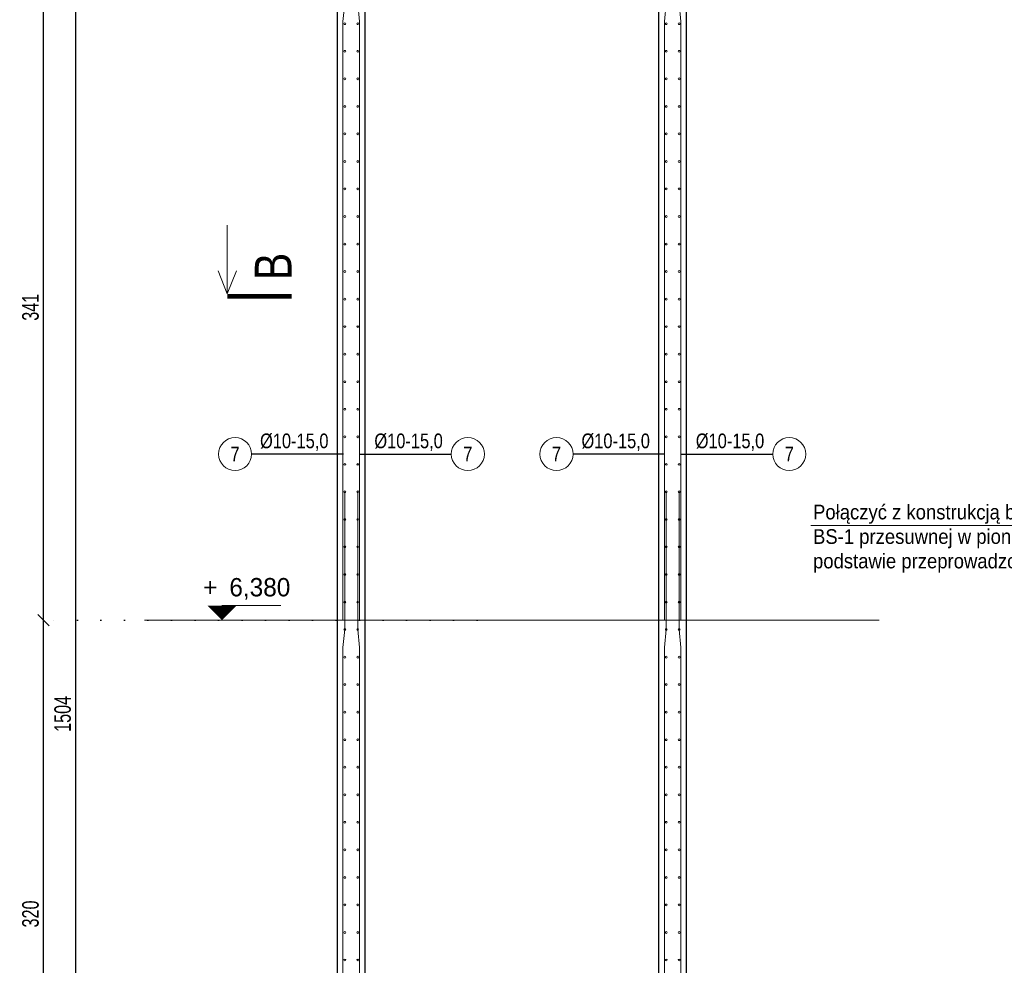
# Model space of a CAD drawing. Header units: millimetres. Extents: x 11149 to 111407, y -107619 to -23630.
# Tile 228 of 245: x 20586 to 21122, y -26016 to -25501. Entities that reach past the tile are written whole.
import ezdxf
from ezdxf.enums import TextEntityAlignment as Align

# ---------------------------------------------------------------- set-up
doc = ezdxf.new("R2010")
doc.units = ezdxf.units.MM
doc.header["$LTSCALE"] = 2
doc.linetypes.add('DOT', pattern=[6.35, 0, -6.35])
doc.layers.get('0').update_dxf_attribs({"plot": 0})
doc.layers.get('Defpoints').update_dxf_attribs({"color": 1})
for name, color, linetype, lineweight in [('e-cad_cienkie', 1, 'Continuous', 9), ('e-cad_kontur', 2, 'Continuous', 25), ('e-cad_opisy', 7, 'Continuous', 9), ('e-cad_prety_przekroj', 4, 'Continuous', 5), ('e-cad_prety_widok', 161, 'Continuous', 5), ('e-cad_wymiary', 4, 'Continuous', 9), ('Opisy', 7, 'Continuous', 13)]:
    doc.layers.add(name, color=color, linetype=linetype, lineweight=lineweight)
doc.styles.add('e-cad_1', font='arial.ttf', dxfattribs={"width": 0.7})
doc.dimstyles.new('e-cad_1_25_[cm]', dxfattribs={"dimscale": 2.5, "dimtxt": 1.8, "dimasz": 1.25, "dimexe": 1.25, "dimexo": 0.625, "dimgap": 0.5, "dimtad": 1, "dimdec": 0, "dimrnd": 1, "dimzin": 1, "dimtxsty": 'e-cad_1', "dimblk": 'OBLIQUE', "dimcen": 2.5, "dimclrd": 256, "dimclre": 252, "dimclrt": 7, "dimadec": 0, "dimazin": 0, "dimtfac": 1, "dimtix": 1, "dimtmove": 2, "dimatfit": 3, "dimldrblk": 'NONE', "dimfxl": 60, "dimfxlon": 1, "dimarcsym": 0})
doc.dimstyles.new('e-cad_1_50_[cm]', dxfattribs={"dimscale": 5, "dimtxt": 1.8, "dimasz": 1.25, "dimexe": 1.25, "dimexo": 0.625, "dimgap": 0.5, "dimtad": 1, "dimdec": 0, "dimrnd": 1, "dimzin": 1, "dimtxsty": 'e-cad_1', "dimblk": 'OBLIQUE', "dimcen": 2.5, "dimclrd": 256, "dimclre": 252, "dimclrt": 7, "dimadec": 0, "dimazin": 0, "dimtfac": 1, "dimtix": 1, "dimtmove": 2, "dimatfit": 3, "dimldrblk": 'NONE', "dimfxl": 60, "dimfxlon": 1, "dimarcsym": 0})

# ---------------------------------------------------------------- blocks, each defined once
blk = doc.blocks.new('e-cad_kota_2')
blk.add_line((0, 1.6), (6.4, 1.6))
blk.add_lwpolyline([(0, 0, 0, 3.2, 0), (0, 1.6, 3.2, 3.2, 0)], format="xyseb")
at = {"style": 'e-cad_1', "width": 0.95}
blk.add_attdef('ZNAK', text='', height=2, dxfattribs=at).set_placement((-0.5, 2.6), align=Align.RIGHT)
blk.add_attdef('RZEDNA', (0.8, 2.6), '', height=2, dxfattribs=at)
blk = doc.blocks.new('_OBLIQUE')
at = {"color": 0, "linetype": 'ByBlock', "lineweight": -2}
blk.add_line((-0.5, -0.5), (0.5, 0.5), dxfattribs=at)
blk = doc.blocks.new('*D1144')
at = {"layer": 'Defpoints', "color": 0}
for p in [(20616.71, -25127.38), (20809.62, -25127.38), (20748.85, -26631.38)]:
    blk.add_point(p, dxfattribs=at)
at = {"layer": 'e-cad_wymiary', "color": 252, "linetype": 'DOT', "lineweight": -2}
for p, q in [((20806.49, -25127.38), (20610.46, -25127.38)), ((20745.72, -26631.38), (20610.46, -26631.38))]:
    blk.add_line(p, q, dxfattribs=at)
at = {"layer": 'e-cad_wymiary', "lineweight": -2}
blk.add_line((20616.71, -26631.38), (20616.71, -25127.38), dxfattribs=at)
at = {"layer": 'e-cad_wymiary', "lineweight": -2, "xscale": 6.25, "yscale": 6.25, "zscale": 6.25}
for p, rotation in [((20616.71, -25127.38), 90), ((20616.71, -26631.38), 270)]:
    blk.add_blockref('_OBLIQUE', p, dxfattribs=dict(at, rotation=rotation))
at = {"layer": 'e-cad_wymiary', "color": 7, "insert": (20609.61, -25879.38), "char_height": 9, "attachment_point": 5, "rotation": 90, "style": 'e-cad_1'}
blk.add_mtext('1504', dxfattribs=at)
blk = doc.blocks.new('_None')
blk = doc.blocks.new('*D1150')
at = {"layer": 'Defpoints', "color": 0}
for p in [(20599.21, -25828.38), (20838.37, -25828.38), (20816.99, -26148.38)]:
    blk.add_point(p, dxfattribs=at)
at = {"layer": 'e-cad_wymiary', "color": 252, "linetype": 'DOT', "lineweight": -2}
for p, q in [((20835.25, -25828.38), (20592.96, -25828.38)), ((20813.86, -26148.38), (20592.96, -26148.38))]:
    blk.add_line(p, q, dxfattribs=at)
at = {"layer": 'e-cad_wymiary', "lineweight": -2}
blk.add_line((20599.21, -26148.38), (20599.21, -25828.38), dxfattribs=at)
at = {"layer": 'e-cad_wymiary', "lineweight": -2, "xscale": 6.25, "yscale": 6.25, "zscale": 6.25}
for p, rotation in [((20599.21, -25828.38), 90), ((20599.21, -26148.38), 270)]:
    blk.add_blockref('_OBLIQUE', p, dxfattribs=dict(at, rotation=rotation))
at = {"layer": 'e-cad_wymiary', "color": 7, "insert": (20592.11, -25988.38), "char_height": 9, "attachment_point": 5, "rotation": 90, "style": 'e-cad_1'}
blk.add_mtext('320', dxfattribs=at)
blk = doc.blocks.new('*D1151')
at = {"layer": 'Defpoints', "color": 0}
for p in [(20599.21, -25487.38), (20839.35, -25487.38), (20838.37, -25828.38)]:
    blk.add_point(p, dxfattribs=at)
at = {"layer": 'e-cad_wymiary', "color": 252, "linetype": 'DOT', "lineweight": -2}
for p, q in [((20836.22, -25487.38), (20592.96, -25487.38)), ((20835.25, -25828.38), (20592.96, -25828.38))]:
    blk.add_line(p, q, dxfattribs=at)
at = {"layer": 'e-cad_wymiary', "lineweight": -2}
blk.add_line((20599.21, -25828.38), (20599.21, -25487.38), dxfattribs=at)
at = {"layer": 'e-cad_wymiary', "lineweight": -2, "xscale": 6.25, "yscale": 6.25, "zscale": 6.25}
for p, rotation in [((20599.21, -25487.38), 90), ((20599.21, -25828.38), 270)]:
    blk.add_blockref('_OBLIQUE', p, dxfattribs=dict(at, rotation=rotation))
at = {"layer": 'e-cad_wymiary', "color": 7, "insert": (20592.11, -25657.88), "char_height": 9, "attachment_point": 5, "rotation": 90, "style": 'e-cad_1'}
blk.add_mtext('341', dxfattribs=at)
blk = doc.blocks.new('e-cad_przekroj_1_1_P')
for points in [[(0.25, 7), (2.75, 8)], [(0.25, 7), (7.75, 7)], [(0.25, 7), (2.75, 6)]]:
    blk.add_lwpolyline(points)
at = {"const_width": 0.5}
blk.add_lwpolyline([(0, 0), (0, 7)], dxfattribs=at)
at = {"style": 'e-cad_1', "width": 0.8}
blk.add_attdef('SYMBOL', (1.75, 0), '', height=4, dxfattribs=at)
blk = doc.blocks.new('e-cad_ZelbetOpisNiezliczalny_1L')
at = {"layer": 'e-cad_cienkie'}
blk.add_circle((-2.25, 0), 2.25, dxfattribs=at)
at = {"layer": 'e-cad_opisy', "ltscale": 0.04, "style": 'e-cad_1', "width": 0.8}
for tag, p in [('OPIS', (1.15, 0.8)), ('UWAGI', (1.15, -2.8))]:
    blk.add_attdef(tag, p, '', height=2, dxfattribs=at)
blk.add_attdef('NR', text='', height=2, dxfattribs=at).set_placement((-2.25, 0), align=Align.MIDDLE_CENTER)

msp = doc.modelspace()

# ---------------------------------------------------------------- hatches: boundary and pattern name
at = {"layer": 'e-cad_prety_przekroj'}
h = msp.add_hatch(color=256, dxfattribs=at)
edge = h.paths.add_edge_path()
edge.add_ellipse((20763.21, -25503.45), major_axis=(0.354, 0.354), ratio=1, start_angle=315, end_angle=675)
h = msp.add_hatch(color=256, dxfattribs=at)
edge = h.paths.add_edge_path()
edge.add_ellipse((20770.21, -25503.45), major_axis=(-0.354, 0.354), ratio=1, start_angle=-315, end_angle=45, ccw=False)
h = msp.add_hatch(color=256, dxfattribs=at)
edge = h.paths.add_edge_path()
edge.add_ellipse((20938.21, -25503.45), major_axis=(0.354, 0.354), ratio=1, start_angle=315, end_angle=675)
h = msp.add_hatch(color=256, dxfattribs=at)
edge = h.paths.add_edge_path()
edge.add_ellipse((20945.21, -25503.45), major_axis=(-0.354, 0.354), ratio=1, start_angle=-315, end_angle=45, ccw=False)
h = msp.add_hatch(color=256, dxfattribs=at)
edge = h.paths.add_edge_path()
edge.add_ellipse((20763.21, -25518.45), major_axis=(0.354, 0.354), ratio=1, start_angle=315, end_angle=675)
h = msp.add_hatch(color=256, dxfattribs=at)
edge = h.paths.add_edge_path()
edge.add_ellipse((20770.21, -25518.45), major_axis=(-0.354, 0.354), ratio=1, start_angle=-315, end_angle=45, ccw=False)
h = msp.add_hatch(color=256, dxfattribs=at)
edge = h.paths.add_edge_path()
edge.add_ellipse((20938.21, -25518.45), major_axis=(0.354, 0.354), ratio=1, start_angle=315, end_angle=675)
h = msp.add_hatch(color=256, dxfattribs=at)
edge = h.paths.add_edge_path()
edge.add_ellipse((20945.21, -25518.45), major_axis=(-0.354, 0.354), ratio=1, start_angle=-315, end_angle=45, ccw=False)
h = msp.add_hatch(color=256, dxfattribs=at)
edge = h.paths.add_edge_path()
edge.add_ellipse((20763.21, -25533.45), major_axis=(0.354, 0.354), ratio=1, start_angle=315, end_angle=675)
h = msp.add_hatch(color=256, dxfattribs=at)
edge = h.paths.add_edge_path()
edge.add_ellipse((20770.21, -25533.45), major_axis=(-0.354, 0.354), ratio=1, start_angle=-315, end_angle=45, ccw=False)
h = msp.add_hatch(color=256, dxfattribs=at)
edge = h.paths.add_edge_path()
edge.add_ellipse((20938.21, -25533.45), major_axis=(0.354, 0.354), ratio=1, start_angle=315, end_angle=675)
h = msp.add_hatch(color=256, dxfattribs=at)
edge = h.paths.add_edge_path()
edge.add_ellipse((20945.21, -25533.45), major_axis=(-0.354, 0.354), ratio=1, start_angle=-315, end_angle=45, ccw=False)
h = msp.add_hatch(color=256, dxfattribs=at)
edge = h.paths.add_edge_path()
edge.add_ellipse((20763.21, -25548.45), major_axis=(0.354, 0.354), ratio=1, start_angle=315, end_angle=675)
h = msp.add_hatch(color=256, dxfattribs=at)
edge = h.paths.add_edge_path()
edge.add_ellipse((20770.21, -25548.45), major_axis=(-0.354, 0.354), ratio=1, start_angle=-315, end_angle=45, ccw=False)
h = msp.add_hatch(color=256, dxfattribs=at)
edge = h.paths.add_edge_path()
edge.add_ellipse((20938.21, -25548.45), major_axis=(0.354, 0.354), ratio=1, start_angle=315, end_angle=675)
h = msp.add_hatch(color=256, dxfattribs=at)
edge = h.paths.add_edge_path()
edge.add_ellipse((20945.21, -25548.45), major_axis=(-0.354, 0.354), ratio=1, start_angle=-315, end_angle=45, ccw=False)
h = msp.add_hatch(color=256, dxfattribs=at)
edge = h.paths.add_edge_path()
edge.add_ellipse((20763.21, -25563.45), major_axis=(0.354, 0.354), ratio=1, start_angle=315, end_angle=675)
h = msp.add_hatch(color=256, dxfattribs=at)
edge = h.paths.add_edge_path()
edge.add_ellipse((20770.21, -25563.45), major_axis=(-0.354, 0.354), ratio=1, start_angle=-315, end_angle=45, ccw=False)
h = msp.add_hatch(color=256, dxfattribs=at)
edge = h.paths.add_edge_path()
edge.add_ellipse((20938.21, -25563.45), major_axis=(0.354, 0.354), ratio=1, start_angle=315, end_angle=675)
h = msp.add_hatch(color=256, dxfattribs=at)
edge = h.paths.add_edge_path()
edge.add_ellipse((20945.21, -25563.45), major_axis=(-0.354, 0.354), ratio=1, start_angle=-315, end_angle=45, ccw=False)
h = msp.add_hatch(color=256, dxfattribs=at)
edge = h.paths.add_edge_path()
edge.add_ellipse((20763.21, -25578.45), major_axis=(0.354, 0.354), ratio=1, start_angle=315, end_angle=675)
h = msp.add_hatch(color=256, dxfattribs=at)
edge = h.paths.add_edge_path()
edge.add_ellipse((20770.21, -25578.45), major_axis=(-0.354, 0.354), ratio=1, start_angle=-315, end_angle=45, ccw=False)
h = msp.add_hatch(color=256, dxfattribs=at)
edge = h.paths.add_edge_path()
edge.add_ellipse((20938.21, -25578.45), major_axis=(0.354, 0.354), ratio=1, start_angle=315, end_angle=675)
h = msp.add_hatch(color=256, dxfattribs=at)
edge = h.paths.add_edge_path()
edge.add_ellipse((20945.21, -25578.45), major_axis=(-0.354, 0.354), ratio=1, start_angle=-315, end_angle=45, ccw=False)
h = msp.add_hatch(color=256, dxfattribs=at)
edge = h.paths.add_edge_path()
edge.add_ellipse((20763.21, -25593.45), major_axis=(0.354, 0.354), ratio=1, start_angle=315, end_angle=675)
h = msp.add_hatch(color=256, dxfattribs=at)
edge = h.paths.add_edge_path()
edge.add_ellipse((20770.21, -25593.45), major_axis=(-0.354, 0.354), ratio=1, start_angle=-315, end_angle=45, ccw=False)
h = msp.add_hatch(color=256, dxfattribs=at)
edge = h.paths.add_edge_path()
edge.add_ellipse((20938.21, -25593.45), major_axis=(0.354, 0.354), ratio=1, start_angle=315, end_angle=675)
h = msp.add_hatch(color=256, dxfattribs=at)
edge = h.paths.add_edge_path()
edge.add_ellipse((20945.21, -25593.45), major_axis=(-0.354, 0.354), ratio=1, start_angle=-315, end_angle=45, ccw=False)
h = msp.add_hatch(color=256, dxfattribs=at)
edge = h.paths.add_edge_path()
edge.add_ellipse((20763.21, -25608.45), major_axis=(0.354, 0.354), ratio=1, start_angle=315, end_angle=675)
h = msp.add_hatch(color=256, dxfattribs=at)
edge = h.paths.add_edge_path()
edge.add_ellipse((20770.21, -25608.45), major_axis=(-0.354, 0.354), ratio=1, start_angle=-315, end_angle=45, ccw=False)
h = msp.add_hatch(color=256, dxfattribs=at)
edge = h.paths.add_edge_path()
edge.add_ellipse((20938.21, -25608.45), major_axis=(0.354, 0.354), ratio=1, start_angle=315, end_angle=675)
h = msp.add_hatch(color=256, dxfattribs=at)
edge = h.paths.add_edge_path()
edge.add_ellipse((20945.21, -25608.45), major_axis=(-0.354, 0.354), ratio=1, start_angle=-315, end_angle=45, ccw=False)
h = msp.add_hatch(color=256, dxfattribs=at)
edge = h.paths.add_edge_path()
edge.add_ellipse((20763.21, -25623.45), major_axis=(0.354, 0.354), ratio=1, start_angle=315, end_angle=675)
h = msp.add_hatch(color=256, dxfattribs=at)
edge = h.paths.add_edge_path()
edge.add_ellipse((20770.21, -25623.45), major_axis=(-0.354, 0.354), ratio=1, start_angle=-315, end_angle=45, ccw=False)
h = msp.add_hatch(color=256, dxfattribs=at)
edge = h.paths.add_edge_path()
edge.add_ellipse((20938.21, -25623.45), major_axis=(0.354, 0.354), ratio=1, start_angle=315, end_angle=675)
h = msp.add_hatch(color=256, dxfattribs=at)
edge = h.paths.add_edge_path()
edge.add_ellipse((20945.21, -25623.45), major_axis=(-0.354, 0.354), ratio=1, start_angle=-315, end_angle=45, ccw=False)
h = msp.add_hatch(color=256, dxfattribs=at)
edge = h.paths.add_edge_path()
edge.add_ellipse((20763.21, -25638.45), major_axis=(0.354, 0.354), ratio=1, start_angle=315, end_angle=675)
h = msp.add_hatch(color=256, dxfattribs=at)
edge = h.paths.add_edge_path()
edge.add_ellipse((20770.21, -25638.45), major_axis=(-0.354, 0.354), ratio=1, start_angle=-315, end_angle=45, ccw=False)
h = msp.add_hatch(color=256, dxfattribs=at)
edge = h.paths.add_edge_path()
edge.add_ellipse((20938.21, -25638.45), major_axis=(0.354, 0.354), ratio=1, start_angle=315, end_angle=675)
h = msp.add_hatch(color=256, dxfattribs=at)
edge = h.paths.add_edge_path()
edge.add_ellipse((20945.21, -25638.45), major_axis=(-0.354, 0.354), ratio=1, start_angle=-315, end_angle=45, ccw=False)
h = msp.add_hatch(color=256, dxfattribs=at)
edge = h.paths.add_edge_path()
edge.add_ellipse((20763.21, -25653.45), major_axis=(0.354, 0.354), ratio=1, start_angle=315, end_angle=675)
h = msp.add_hatch(color=256, dxfattribs=at)
edge = h.paths.add_edge_path()
edge.add_ellipse((20770.21, -25653.45), major_axis=(-0.354, 0.354), ratio=1, start_angle=-315, end_angle=45, ccw=False)
h = msp.add_hatch(color=256, dxfattribs=at)
edge = h.paths.add_edge_path()
edge.add_ellipse((20938.21, -25653.45), major_axis=(0.354, 0.354), ratio=1, start_angle=315, end_angle=675)
h = msp.add_hatch(color=256, dxfattribs=at)
edge = h.paths.add_edge_path()
edge.add_ellipse((20945.21, -25653.45), major_axis=(-0.354, 0.354), ratio=1, start_angle=-315, end_angle=45, ccw=False)
h = msp.add_hatch(color=256, dxfattribs=at)
edge = h.paths.add_edge_path()
edge.add_ellipse((20763.21, -25668.45), major_axis=(0.354, 0.354), ratio=1, start_angle=315, end_angle=675)
h = msp.add_hatch(color=256, dxfattribs=at)
edge = h.paths.add_edge_path()
edge.add_ellipse((20770.21, -25668.45), major_axis=(-0.354, 0.354), ratio=1, start_angle=-315, end_angle=45, ccw=False)
h = msp.add_hatch(color=256, dxfattribs=at)
edge = h.paths.add_edge_path()
edge.add_ellipse((20938.21, -25668.45), major_axis=(0.354, 0.354), ratio=1, start_angle=315, end_angle=675)
h = msp.add_hatch(color=256, dxfattribs=at)
edge = h.paths.add_edge_path()
edge.add_ellipse((20945.21, -25668.45), major_axis=(-0.354, 0.354), ratio=1, start_angle=-315, end_angle=45, ccw=False)
h = msp.add_hatch(color=256, dxfattribs=at)
edge = h.paths.add_edge_path()
edge.add_ellipse((20763.21, -25683.45), major_axis=(0.354, 0.354), ratio=1, start_angle=315, end_angle=675)
h = msp.add_hatch(color=256, dxfattribs=at)
edge = h.paths.add_edge_path()
edge.add_ellipse((20770.21, -25683.45), major_axis=(-0.354, 0.354), ratio=1, start_angle=-315, end_angle=45, ccw=False)
h = msp.add_hatch(color=256, dxfattribs=at)
edge = h.paths.add_edge_path()
edge.add_ellipse((20938.21, -25683.45), major_axis=(0.354, 0.354), ratio=1, start_angle=315, end_angle=675)
h = msp.add_hatch(color=256, dxfattribs=at)
edge = h.paths.add_edge_path()
edge.add_ellipse((20945.21, -25683.45), major_axis=(-0.354, 0.354), ratio=1, start_angle=-315, end_angle=45, ccw=False)
h = msp.add_hatch(color=256, dxfattribs=at)
edge = h.paths.add_edge_path()
edge.add_ellipse((20763.21, -25698.45), major_axis=(0.354, 0.354), ratio=1, start_angle=315, end_angle=675)
h = msp.add_hatch(color=256, dxfattribs=at)
edge = h.paths.add_edge_path()
edge.add_ellipse((20770.21, -25698.45), major_axis=(-0.354, 0.354), ratio=1, start_angle=-315, end_angle=45, ccw=False)
h = msp.add_hatch(color=256, dxfattribs=at)
edge = h.paths.add_edge_path()
edge.add_ellipse((20938.21, -25698.45), major_axis=(0.354, 0.354), ratio=1, start_angle=315, end_angle=675)
h = msp.add_hatch(color=256, dxfattribs=at)
edge = h.paths.add_edge_path()
edge.add_ellipse((20945.21, -25698.45), major_axis=(-0.354, 0.354), ratio=1, start_angle=-315, end_angle=45, ccw=False)
h = msp.add_hatch(color=256, dxfattribs=at)
edge = h.paths.add_edge_path()
edge.add_ellipse((20763.21, -25713.45), major_axis=(0.354, 0.354), ratio=1, start_angle=315, end_angle=675)
h = msp.add_hatch(color=256, dxfattribs=at)
edge = h.paths.add_edge_path()
edge.add_ellipse((20770.21, -25713.45), major_axis=(-0.354, 0.354), ratio=1, start_angle=-315, end_angle=45, ccw=False)
h = msp.add_hatch(color=256, dxfattribs=at)
edge = h.paths.add_edge_path()
edge.add_ellipse((20938.21, -25713.45), major_axis=(0.354, 0.354), ratio=1, start_angle=315, end_angle=675)
h = msp.add_hatch(color=256, dxfattribs=at)
edge = h.paths.add_edge_path()
edge.add_ellipse((20945.21, -25713.45), major_axis=(-0.354, 0.354), ratio=1, start_angle=-315, end_angle=45, ccw=False)
h = msp.add_hatch(color=256, dxfattribs=at)
edge = h.paths.add_edge_path()
edge.add_ellipse((20763.21, -25728.45), major_axis=(0.354, 0.354), ratio=1, start_angle=315, end_angle=675)
h = msp.add_hatch(color=256, dxfattribs=at)
edge = h.paths.add_edge_path()
edge.add_ellipse((20770.21, -25728.45), major_axis=(-0.354, 0.354), ratio=1, start_angle=-315, end_angle=45, ccw=False)
h = msp.add_hatch(color=256, dxfattribs=at)
edge = h.paths.add_edge_path()
edge.add_ellipse((20938.21, -25728.45), major_axis=(0.354, 0.354), ratio=1, start_angle=315, end_angle=675)
h = msp.add_hatch(color=256, dxfattribs=at)
edge = h.paths.add_edge_path()
edge.add_ellipse((20945.21, -25728.45), major_axis=(-0.354, 0.354), ratio=1, start_angle=-315, end_angle=45, ccw=False)
h = msp.add_hatch(color=256, dxfattribs=at)
edge = h.paths.add_edge_path()
edge.add_ellipse((20763.21, -25743.45), major_axis=(0.354, 0.354), ratio=1, start_angle=315, end_angle=675)
h = msp.add_hatch(color=256, dxfattribs=at)
edge = h.paths.add_edge_path()
edge.add_ellipse((20770.21, -25743.45), major_axis=(-0.354, 0.354), ratio=1, start_angle=-315, end_angle=45, ccw=False)
h = msp.add_hatch(color=256, dxfattribs=at)
edge = h.paths.add_edge_path()
edge.add_ellipse((20938.21, -25743.45), major_axis=(0.354, 0.354), ratio=1, start_angle=315, end_angle=675)
h = msp.add_hatch(color=256, dxfattribs=at)
edge = h.paths.add_edge_path()
edge.add_ellipse((20945.21, -25743.45), major_axis=(-0.354, 0.354), ratio=1, start_angle=-315, end_angle=45, ccw=False)
h = msp.add_hatch(color=256, dxfattribs=at)
edge = h.paths.add_edge_path()
edge.add_ellipse((20763.21, -25758.45), major_axis=(0.354, 0.354), ratio=1, start_angle=315, end_angle=675)
h = msp.add_hatch(color=256, dxfattribs=at)
edge = h.paths.add_edge_path()
edge.add_ellipse((20770.21, -25758.45), major_axis=(-0.354, 0.354), ratio=1, start_angle=-315, end_angle=45, ccw=False)
h = msp.add_hatch(color=256, dxfattribs=at)
edge = h.paths.add_edge_path()
edge.add_ellipse((20938.21, -25758.45), major_axis=(0.354, 0.354), ratio=1, start_angle=315, end_angle=675)
h = msp.add_hatch(color=256, dxfattribs=at)
edge = h.paths.add_edge_path()
edge.add_ellipse((20945.21, -25758.45), major_axis=(-0.354, 0.354), ratio=1, start_angle=-315, end_angle=45, ccw=False)
h = msp.add_hatch(color=256, dxfattribs=at)
edge = h.paths.add_edge_path()
edge.add_ellipse((20763.21, -25773.45), major_axis=(0.354, 0.354), ratio=1, start_angle=315, end_angle=675)
h = msp.add_hatch(color=256, dxfattribs=at)
edge = h.paths.add_edge_path()
edge.add_ellipse((20770.21, -25773.45), major_axis=(-0.354, 0.354), ratio=1, start_angle=-315, end_angle=45, ccw=False)
h = msp.add_hatch(color=256, dxfattribs=at)
edge = h.paths.add_edge_path()
edge.add_ellipse((20938.21, -25773.45), major_axis=(0.354, 0.354), ratio=1, start_angle=315, end_angle=675)
h = msp.add_hatch(color=256, dxfattribs=at)
edge = h.paths.add_edge_path()
edge.add_ellipse((20945.21, -25773.45), major_axis=(-0.354, 0.354), ratio=1, start_angle=-315, end_angle=45, ccw=False)
h = msp.add_hatch(color=256, dxfattribs=at)
edge = h.paths.add_edge_path()
edge.add_ellipse((20763.21, -25788.45), major_axis=(0.354, 0.354), ratio=1, start_angle=315, end_angle=675)
h = msp.add_hatch(color=256, dxfattribs=at)
edge = h.paths.add_edge_path()
edge.add_ellipse((20770.21, -25788.45), major_axis=(-0.354, 0.354), ratio=1, start_angle=-315, end_angle=45, ccw=False)
h = msp.add_hatch(color=256, dxfattribs=at)
edge = h.paths.add_edge_path()
edge.add_ellipse((20938.21, -25788.45), major_axis=(0.354, 0.354), ratio=1, start_angle=315, end_angle=675)
h = msp.add_hatch(color=256, dxfattribs=at)
edge = h.paths.add_edge_path()
edge.add_ellipse((20945.21, -25788.45), major_axis=(-0.354, 0.354), ratio=1, start_angle=-315, end_angle=45, ccw=False)
h = msp.add_hatch(color=256, dxfattribs=at)
edge = h.paths.add_edge_path()
edge.add_ellipse((20763.21, -25803.45), major_axis=(0.354, 0.354), ratio=1, start_angle=315, end_angle=675)
h = msp.add_hatch(color=256, dxfattribs=at)
edge = h.paths.add_edge_path()
edge.add_ellipse((20770.21, -25803.45), major_axis=(-0.354, 0.354), ratio=1, start_angle=-315, end_angle=45, ccw=False)
h = msp.add_hatch(color=256, dxfattribs=at)
edge = h.paths.add_edge_path()
edge.add_ellipse((20938.21, -25803.45), major_axis=(0.354, 0.354), ratio=1, start_angle=315, end_angle=675)
h = msp.add_hatch(color=256, dxfattribs=at)
edge = h.paths.add_edge_path()
edge.add_ellipse((20945.21, -25803.45), major_axis=(-0.354, 0.354), ratio=1, start_angle=-315, end_angle=45, ccw=False)
h = msp.add_hatch(color=256, dxfattribs=at)
edge = h.paths.add_edge_path()
edge.add_ellipse((20763.21, -25818.45), major_axis=(0.354, 0.354), ratio=1, start_angle=315, end_angle=675)
h = msp.add_hatch(color=256, dxfattribs=at)
edge = h.paths.add_edge_path()
edge.add_ellipse((20770.21, -25818.45), major_axis=(-0.354, 0.354), ratio=1, start_angle=-315, end_angle=45, ccw=False)
h = msp.add_hatch(color=256, dxfattribs=at)
edge = h.paths.add_edge_path()
edge.add_ellipse((20938.21, -25818.45), major_axis=(0.354, 0.354), ratio=1, start_angle=315, end_angle=675)
h = msp.add_hatch(color=256, dxfattribs=at)
edge = h.paths.add_edge_path()
edge.add_ellipse((20945.21, -25818.45), major_axis=(-0.354, 0.354), ratio=1, start_angle=-315, end_angle=45, ccw=False)
h = msp.add_hatch(color=256, dxfattribs=at)
edge = h.paths.add_edge_path()
edge.add_ellipse((20763.21, -25833.45), major_axis=(0.354, 0.354), ratio=1, start_angle=315, end_angle=675)
h = msp.add_hatch(color=256, dxfattribs=at)
edge = h.paths.add_edge_path()
edge.add_ellipse((20770.21, -25833.45), major_axis=(-0.354, 0.354), ratio=1, start_angle=-315, end_angle=45, ccw=False)
h = msp.add_hatch(color=256, dxfattribs=at)
edge = h.paths.add_edge_path()
edge.add_ellipse((20938.21, -25833.45), major_axis=(0.354, 0.354), ratio=1, start_angle=315, end_angle=675)
h = msp.add_hatch(color=256, dxfattribs=at)
edge = h.paths.add_edge_path()
edge.add_ellipse((20945.21, -25833.45), major_axis=(-0.354, 0.354), ratio=1, start_angle=-315, end_angle=45, ccw=False)
h = msp.add_hatch(color=256, dxfattribs=at)
edge = h.paths.add_edge_path()
edge.add_ellipse((20763.21, -25848.45), major_axis=(0.354, 0.354), ratio=1, start_angle=315, end_angle=675)
h = msp.add_hatch(color=256, dxfattribs=at)
edge = h.paths.add_edge_path()
edge.add_ellipse((20770.21, -25848.45), major_axis=(-0.354, 0.354), ratio=1, start_angle=-315, end_angle=45, ccw=False)
h = msp.add_hatch(color=256, dxfattribs=at)
edge = h.paths.add_edge_path()
edge.add_ellipse((20938.21, -25848.45), major_axis=(0.354, 0.354), ratio=1, start_angle=315, end_angle=675)
h = msp.add_hatch(color=256, dxfattribs=at)
edge = h.paths.add_edge_path()
edge.add_ellipse((20945.21, -25848.45), major_axis=(-0.354, 0.354), ratio=1, start_angle=-315, end_angle=45, ccw=False)
h = msp.add_hatch(color=256, dxfattribs=at)
edge = h.paths.add_edge_path()
edge.add_ellipse((20763.21, -25863.45), major_axis=(0.354, 0.354), ratio=1, start_angle=315, end_angle=675)
h = msp.add_hatch(color=256, dxfattribs=at)
edge = h.paths.add_edge_path()
edge.add_ellipse((20770.21, -25863.45), major_axis=(-0.354, 0.354), ratio=1, start_angle=-315, end_angle=45, ccw=False)
h = msp.add_hatch(color=256, dxfattribs=at)
edge = h.paths.add_edge_path()
edge.add_ellipse((20938.21, -25863.45), major_axis=(0.354, 0.354), ratio=1, start_angle=315, end_angle=675)
h = msp.add_hatch(color=256, dxfattribs=at)
edge = h.paths.add_edge_path()
edge.add_ellipse((20945.21, -25863.45), major_axis=(-0.354, 0.354), ratio=1, start_angle=-315, end_angle=45, ccw=False)
h = msp.add_hatch(color=256, dxfattribs=at)
edge = h.paths.add_edge_path()
edge.add_ellipse((20763.21, -25878.45), major_axis=(0.354, 0.354), ratio=1, start_angle=315, end_angle=675)
h = msp.add_hatch(color=256, dxfattribs=at)
edge = h.paths.add_edge_path()
edge.add_ellipse((20770.21, -25878.45), major_axis=(-0.354, 0.354), ratio=1, start_angle=-315, end_angle=45, ccw=False)
h = msp.add_hatch(color=256, dxfattribs=at)
edge = h.paths.add_edge_path()
edge.add_ellipse((20938.21, -25878.45), major_axis=(0.354, 0.354), ratio=1, start_angle=315, end_angle=675)
h = msp.add_hatch(color=256, dxfattribs=at)
edge = h.paths.add_edge_path()
edge.add_ellipse((20945.21, -25878.45), major_axis=(-0.354, 0.354), ratio=1, start_angle=-315, end_angle=45, ccw=False)
h = msp.add_hatch(color=256, dxfattribs=at)
edge = h.paths.add_edge_path()
edge.add_ellipse((20763.21, -25893.45), major_axis=(0.354, 0.354), ratio=1, start_angle=315, end_angle=675)
h = msp.add_hatch(color=256, dxfattribs=at)
edge = h.paths.add_edge_path()
edge.add_ellipse((20770.21, -25893.45), major_axis=(-0.354, 0.354), ratio=1, start_angle=-315, end_angle=45, ccw=False)
h = msp.add_hatch(color=256, dxfattribs=at)
edge = h.paths.add_edge_path()
edge.add_ellipse((20938.21, -25893.45), major_axis=(0.354, 0.354), ratio=1, start_angle=315, end_angle=675)
h = msp.add_hatch(color=256, dxfattribs=at)
edge = h.paths.add_edge_path()
edge.add_ellipse((20945.21, -25893.45), major_axis=(-0.354, 0.354), ratio=1, start_angle=-315, end_angle=45, ccw=False)
h = msp.add_hatch(color=256, dxfattribs=at)
edge = h.paths.add_edge_path()
edge.add_ellipse((20763.21, -25908.45), major_axis=(0.354, 0.354), ratio=1, start_angle=315, end_angle=675)
h = msp.add_hatch(color=256, dxfattribs=at)
edge = h.paths.add_edge_path()
edge.add_ellipse((20770.21, -25908.45), major_axis=(-0.354, 0.354), ratio=1, start_angle=-315, end_angle=45, ccw=False)
h = msp.add_hatch(color=256, dxfattribs=at)
edge = h.paths.add_edge_path()
edge.add_ellipse((20938.21, -25908.45), major_axis=(0.354, 0.354), ratio=1, start_angle=315, end_angle=675)
h = msp.add_hatch(color=256, dxfattribs=at)
edge = h.paths.add_edge_path()
edge.add_ellipse((20945.21, -25908.45), major_axis=(-0.354, 0.354), ratio=1, start_angle=-315, end_angle=45, ccw=False)
h = msp.add_hatch(color=256, dxfattribs=at)
edge = h.paths.add_edge_path()
edge.add_ellipse((20763.21, -25923.45), major_axis=(0.354, 0.354), ratio=1, start_angle=315, end_angle=675)
h = msp.add_hatch(color=256, dxfattribs=at)
edge = h.paths.add_edge_path()
edge.add_ellipse((20770.21, -25923.45), major_axis=(-0.354, 0.354), ratio=1, start_angle=-315, end_angle=45, ccw=False)
h = msp.add_hatch(color=256, dxfattribs=at)
edge = h.paths.add_edge_path()
edge.add_ellipse((20938.21, -25923.45), major_axis=(0.354, 0.354), ratio=1, start_angle=315, end_angle=675)
h = msp.add_hatch(color=256, dxfattribs=at)
edge = h.paths.add_edge_path()
edge.add_ellipse((20945.21, -25923.45), major_axis=(-0.354, 0.354), ratio=1, start_angle=-315, end_angle=45, ccw=False)
h = msp.add_hatch(color=256, dxfattribs=at)
edge = h.paths.add_edge_path()
edge.add_ellipse((20763.21, -25938.45), major_axis=(0.354, 0.354), ratio=1, start_angle=315, end_angle=675)
h = msp.add_hatch(color=256, dxfattribs=at)
edge = h.paths.add_edge_path()
edge.add_ellipse((20770.21, -25938.45), major_axis=(-0.354, 0.354), ratio=1, start_angle=-315, end_angle=45, ccw=False)
h = msp.add_hatch(color=256, dxfattribs=at)
edge = h.paths.add_edge_path()
edge.add_ellipse((20938.21, -25938.45), major_axis=(0.354, 0.354), ratio=1, start_angle=315, end_angle=675)
h = msp.add_hatch(color=256, dxfattribs=at)
edge = h.paths.add_edge_path()
edge.add_ellipse((20945.21, -25938.45), major_axis=(-0.354, 0.354), ratio=1, start_angle=-315, end_angle=45, ccw=False)
h = msp.add_hatch(color=256, dxfattribs=at)
edge = h.paths.add_edge_path()
edge.add_ellipse((20763.21, -25953.45), major_axis=(0.354, 0.354), ratio=1, start_angle=315, end_angle=675)
h = msp.add_hatch(color=256, dxfattribs=at)
edge = h.paths.add_edge_path()
edge.add_ellipse((20770.21, -25953.45), major_axis=(-0.354, 0.354), ratio=1, start_angle=-315, end_angle=45, ccw=False)
h = msp.add_hatch(color=256, dxfattribs=at)
edge = h.paths.add_edge_path()
edge.add_ellipse((20938.21, -25953.45), major_axis=(0.354, 0.354), ratio=1, start_angle=315, end_angle=675)
h = msp.add_hatch(color=256, dxfattribs=at)
edge = h.paths.add_edge_path()
edge.add_ellipse((20945.21, -25953.45), major_axis=(-0.354, 0.354), ratio=1, start_angle=-315, end_angle=45, ccw=False)
h = msp.add_hatch(color=256, dxfattribs=at)
edge = h.paths.add_edge_path()
edge.add_ellipse((20763.21, -25968.45), major_axis=(0.354, 0.354), ratio=1, start_angle=315, end_angle=675)
h = msp.add_hatch(color=256, dxfattribs=at)
edge = h.paths.add_edge_path()
edge.add_ellipse((20770.21, -25968.45), major_axis=(-0.354, 0.354), ratio=1, start_angle=-315, end_angle=45, ccw=False)
h = msp.add_hatch(color=256, dxfattribs=at)
edge = h.paths.add_edge_path()
edge.add_ellipse((20938.21, -25968.45), major_axis=(0.354, 0.354), ratio=1, start_angle=315, end_angle=675)
h = msp.add_hatch(color=256, dxfattribs=at)
edge = h.paths.add_edge_path()
edge.add_ellipse((20945.21, -25968.45), major_axis=(-0.354, 0.354), ratio=1, start_angle=-315, end_angle=45, ccw=False)
h = msp.add_hatch(color=256, dxfattribs=at)
edge = h.paths.add_edge_path()
edge.add_ellipse((20763.21, -25983.45), major_axis=(0.354, 0.354), ratio=1, start_angle=315, end_angle=675)
h = msp.add_hatch(color=256, dxfattribs=at)
edge = h.paths.add_edge_path()
edge.add_ellipse((20770.21, -25983.45), major_axis=(-0.354, 0.354), ratio=1, start_angle=-315, end_angle=45, ccw=False)
h = msp.add_hatch(color=256, dxfattribs=at)
edge = h.paths.add_edge_path()
edge.add_ellipse((20938.21, -25983.45), major_axis=(0.354, 0.354), ratio=1, start_angle=315, end_angle=675)
h = msp.add_hatch(color=256, dxfattribs=at)
edge = h.paths.add_edge_path()
edge.add_ellipse((20945.21, -25983.45), major_axis=(-0.354, 0.354), ratio=1, start_angle=-315, end_angle=45, ccw=False)
h = msp.add_hatch(color=256, dxfattribs=at)
edge = h.paths.add_edge_path()
edge.add_ellipse((20763.21, -25998.45), major_axis=(0.354, 0.354), ratio=1, start_angle=315, end_angle=675)
h = msp.add_hatch(color=256, dxfattribs=at)
edge = h.paths.add_edge_path()
edge.add_ellipse((20770.21, -25998.45), major_axis=(-0.354, 0.354), ratio=1, start_angle=-315, end_angle=45, ccw=False)
h = msp.add_hatch(color=256, dxfattribs=at)
edge = h.paths.add_edge_path()
edge.add_ellipse((20938.21, -25998.45), major_axis=(0.354, 0.354), ratio=1, start_angle=315, end_angle=675)
h = msp.add_hatch(color=256, dxfattribs=at)
edge = h.paths.add_edge_path()
edge.add_ellipse((20945.21, -25998.45), major_axis=(-0.354, 0.354), ratio=1, start_angle=-315, end_angle=45, ccw=False)
h = msp.add_hatch(color=256, dxfattribs=at)
edge = h.paths.add_edge_path()
edge.add_ellipse((20763.21, -26013.45), major_axis=(0.354, 0.354), ratio=1, start_angle=315, end_angle=675)
h = msp.add_hatch(color=256, dxfattribs=at)
edge = h.paths.add_edge_path()
edge.add_ellipse((20770.21, -26013.45), major_axis=(-0.354, 0.354), ratio=1, start_angle=-315, end_angle=45, ccw=False)
h = msp.add_hatch(color=256, dxfattribs=at)
edge = h.paths.add_edge_path()
edge.add_ellipse((20938.21, -26013.45), major_axis=(0.354, 0.354), ratio=1, start_angle=315, end_angle=675)
h = msp.add_hatch(color=256, dxfattribs=at)
edge = h.paths.add_edge_path()
edge.add_ellipse((20945.21, -26013.45), major_axis=(-0.354, 0.354), ratio=1, start_angle=-315, end_angle=45, ccw=False)

# ---------------------------------------------------------------- linework, layer by layer
at = {"layer": 'e-cad_cienkie'}
msp.add_line((20688.84, -25828.38), (20721.34, -25828.38), dxfattribs=at)
at = {"layer": 'e-cad_kontur'}
for p, q in [((20759.21, -26923.38), (20759.21, -25112.38)), ((20949.21, -26923.38), (20949.21, -25112.38)), ((20774.21, -26923.38), (20774.21, -25127.38)), ((20934.21, -26923.38), (20934.21, -25127.38))]:
    msp.add_line(p, q, dxfattribs=at)
at = {"layer": 'e-cad_prety_przekroj'}
for centre in [(20763.21, -25503.45), (20770.21, -25503.45), (20938.21, -25503.45), (20945.21, -25503.45), (20763.21, -25518.45), (20770.21, -25518.45), (20938.21, -25518.45), (20945.21, -25518.45), (20763.21, -25533.45), (20770.21, -25533.45), (20938.21, -25533.45), (20945.21, -25533.45), (20763.21, -25548.45), (20770.21, -25548.45), (20938.21, -25548.45), (20945.21, -25548.45), (20763.21, -25563.45), (20770.21, -25563.45), (20938.21, -25563.45), (20945.21, -25563.45), (20763.21, -25578.45), (20770.21, -25578.45), (20938.21, -25578.45), (20945.21, -25578.45), (20763.21, -25593.45), (20770.21, -25593.45), (20938.21, -25593.45), (20945.21, -25593.45), (20763.21, -25608.45), (20770.21, -25608.45), (20938.21, -25608.45), (20945.21, -25608.45), (20763.21, -25623.45), (20770.21, -25623.45), (20938.21, -25623.45), (20945.21, -25623.45), (20763.21, -25638.45), (20770.21, -25638.45), (20938.21, -25638.45), (20945.21, -25638.45), (20763.21, -25653.45), (20770.21, -25653.45), (20938.21, -25653.45), (20945.21, -25653.45), (20763.21, -25668.45), (20770.21, -25668.45), (20938.21, -25668.45), (20945.21, -25668.45), (20763.21, -25683.45), (20770.21, -25683.45), (20938.21, -25683.45), (20945.21, -25683.45), (20763.21, -25698.45), (20770.21, -25698.45), (20938.21, -25698.45), (20945.21, -25698.45), (20763.21, -25713.45), (20770.21, -25713.45), (20938.21, -25713.45), (20945.21, -25713.45), (20763.21, -25728.45), (20770.21, -25728.45), (20938.21, -25728.45), (20945.21, -25728.45), (20763.21, -25743.45), (20770.21, -25743.45), (20938.21, -25743.45), (20945.21, -25743.45), (20763.21, -25758.45), (20770.21, -25758.45), (20938.21, -25758.45), (20945.21, -25758.45), (20763.21, -25773.45), (20770.21, -25773.45), (20938.21, -25773.45), (20945.21, -25773.45), (20763.21, -25788.45), (20770.21, -25788.45), (20938.21, -25788.45), (20945.21, -25788.45), (20763.21, -25803.45), (20770.21, -25803.45), (20938.21, -25803.45), (20945.21, -25803.45), (20763.21, -25818.45), (20770.21, -25818.45), (20938.21, -25818.45), (20945.21, -25818.45), (20763.21, -25833.45), (20770.21, -25833.45), (20938.21, -25833.45), (20945.21, -25833.45), (20763.21, -25848.45), (20770.21, -25848.45), (20938.21, -25848.45), (20945.21, -25848.45), (20763.21, -25863.45), (20770.21, -25863.45), (20938.21, -25863.45), (20945.21, -25863.45), (20763.21, -25878.45), (20770.21, -25878.45), (20938.21, -25878.45), (20945.21, -25878.45), (20763.21, -25893.45), (20770.21, -25893.45), (20938.21, -25893.45), (20945.21, -25893.45), (20763.21, -25908.45), (20770.21, -25908.45), (20938.21, -25908.45), (20945.21, -25908.45), (20763.21, -25923.45), (20770.21, -25923.45), (20938.21, -25923.45), (20945.21, -25923.45), (20763.21, -25938.45), (20770.21, -25938.45), (20938.21, -25938.45), (20945.21, -25938.45), (20763.21, -25953.45), (20770.21, -25953.45), (20938.21, -25953.45), (20945.21, -25953.45), (20763.21, -25968.45), (20770.21, -25968.45), (20938.21, -25968.45), (20945.21, -25968.45), (20763.21, -25983.45), (20770.21, -25983.45), (20938.21, -25983.45), (20945.21, -25983.45), (20763.21, -25998.45), (20770.21, -25998.45), (20938.21, -25998.45), (20945.21, -25998.45), (20763.21, -26013.45), (20770.21, -26013.45), (20938.21, -26013.45), (20945.21, -26013.45)]:
    msp.add_circle(centre, 0.5, dxfattribs=at)
at = {"layer": 'e-cad_prety_widok'}
for points in [[(20762.21, -25828.38), (20762.21, -25502.5, -0.026186), (20762.22, -25502.25), (20763.19, -25492.5, 0.026186), (20763.21, -25492.26), (20763.21, -25417.38)], [(20771.21, -25828.38), (20771.21, -25502.5, 0.026186), (20771.19, -25502.25), (20770.22, -25492.5, -0.026186), (20770.21, -25492.26), (20770.21, -25417.38)], [(20937.21, -25828.38), (20937.21, -25502.5, -0.026186), (20937.22, -25502.25), (20938.19, -25492.5, 0.026186), (20938.21, -25492.26), (20938.21, -25417.38)], [(20946.21, -25828.38), (20946.21, -25502.5, 0.026186), (20946.19, -25502.25), (20945.22, -25492.5, -0.026186), (20945.21, -25492.26), (20945.21, -25417.38)], [(20762.21, -26148.38), (20762.21, -25843.5, -0.026186), (20762.22, -25843.25), (20763.19, -25833.5, 0.026186), (20763.21, -25833.26), (20763.21, -25758.38)], [(20771.21, -26148.38), (20771.21, -25843.5, 0.026186), (20771.19, -25843.25), (20770.22, -25833.5, -0.026186), (20770.21, -25833.26), (20770.21, -25758.38)], [(20937.21, -26148.38), (20937.21, -25843.5, -0.026186), (20937.22, -25843.25), (20938.19, -25833.5, 0.026186), (20938.21, -25833.26), (20938.21, -25758.38)], [(20946.21, -26148.38), (20946.21, -25843.5, 0.026186), (20946.19, -25843.25), (20945.22, -25833.5, -0.026186), (20945.21, -25833.26), (20945.21, -25758.38)]]:
    msp.add_lwpolyline(points, format="xyb", dxfattribs=at)
at = {"layer": 'e-cad_wymiary', "ltscale": 0.5}
msp.add_line((20654.21, -25828.38), (21054.21, -25828.38), dxfattribs=at)

# ---------------------------------------------------------------- block references
at = {"layer": 'e-cad_opisy', "xscale": 5, "yscale": 5, "zscale": 5, "rotation": 90}
msp.add_blockref('e-cad_przekroj_1_1_P', (20734.21, -25651.88), dxfattribs=at).add_auto_attribs({'SYMBOL': 'B'})
at = {"layer": 'e-cad_opisy'}
for name, p, xscale, yscale, zscale, values in [('e-cad_ZelbetOpisNiezliczalny_1L', (20712.45, -25737.87), 4, 4, 4, {'OPIS': '%%c10-15,0', 'NR': '7'}), ('e-cad_ZelbetOpisNiezliczalny_1L', (20887.45, -25737.87), 4, 4, 4, {'OPIS': '%%c10-15,0', 'NR': '7'}), ('e-cad_kota_2', (20696.34, -25828.38), 5, 5, 5, {'RZEDNA': '6,380', 'ZNAK': '+'})]:
    msp.add_blockref(name, p, dxfattribs=dict(at, xscale=xscale, yscale=yscale, zscale=zscale)).add_auto_attribs(values)
ref = msp.add_blockref('e-cad_ZelbetOpisNiezliczalny_1L', (20821.17, -25737.87), dxfattribs=dict(at, xscale=-4, yscale=4, zscale=4))
ref.add_attrib('OPIS', '%%c10-15,0', (20779.29, -25734.67), dxfattribs={"height": 8, "style": 'e-cad_1', "width": 0.8})
ref.add_attrib('NR', '7', dxfattribs={"height": 8, "style": 'e-cad_1', "width": 0.8}).set_placement((20830.17, -25737.87), align=Align.MIDDLE_CENTER)
ref = msp.add_blockref('e-cad_ZelbetOpisNiezliczalny_1L', (20996.17, -25737.87), dxfattribs=dict(at, xscale=-4, yscale=4, zscale=4))
ref.add_attrib('OPIS', '%%c10-15,0', (20954.29, -25734.67), dxfattribs={"height": 8, "style": 'e-cad_1', "width": 0.8})
ref.add_attrib('NR', '7', dxfattribs={"height": 8, "style": 'e-cad_1', "width": 0.8}).set_placement((21005.17, -25737.87), align=Align.MIDDLE_CENTER)

# ---------------------------------------------------------------- texts
at = {"layer": 'Opisy', "insert": (21018.12, -25765.44), "char_height": 8, "width": 218.1492, "attachment_point": 1, "style": 'e-cad_1', "bg_fill": 2}
msp.add_mtext('{\\W0.9;Połączyć z konstrukcją budynku za pomocą belki BS-1 przesuwnej w pionie(wymiar belki na podstawie przeprowadzonej odkrywki)}', dxfattribs=at)

# ---------------------------------------------------------------- dimensions: what is measured, and where the dimension line sits
at = {"layer": 'e-cad_wymiary'}
for base, p1, p2, picture, middle in [((20616.71, -25127.38), (20748.85, -26631.38), (20809.62, -25127.38), '*D1144', (20609.61, -25879.38)), ((20599.21, -25487.38), (20838.37, -25828.38), (20839.35, -25487.38), '*D1151', (20592.11, -25657.88)), ((20599.21, -25828.38), (20816.99, -26148.38), (20838.37, -25828.38), '*D1150', (20592.11, -25988.38))]:
    dim = msp.add_linear_dim(base=base, p1=p1, p2=p2, angle=90, dimstyle='e-cad_1_50_[cm]', dxfattribs=at)
    dim.commit()
    dim.dimension.update_dxf_attribs({"geometry": picture, "text_midpoint": middle})

# ---------------------------------------------------------------- leaders
at = {"layer": 'e-cad_cienkie'}
for points in [[(20762.41, -25737.87), (20712.45, -25737.87)], [(20771.21, -25737.87), (20821.17, -25737.87)], [(20937.41, -25737.87), (20887.45, -25737.87)], [(20946.21, -25737.87), (20996.17, -25737.87)]]:
    msp.add_leader(points, dimstyle='e-cad_1_25_[cm]', override={"dimldrblk": 'None'}, dxfattribs=at)

# ---------------------------------------------------------------- next in the draw order: linework, layer by layer
at = {"layer": 'Opisy'}
msp.add_lwpolyline([(21016.95, -25776.73), (21235.76, -25776.73), (21252.89, -25845.52)], dxfattribs=at)

doc.saveas('drawing.dxf')
